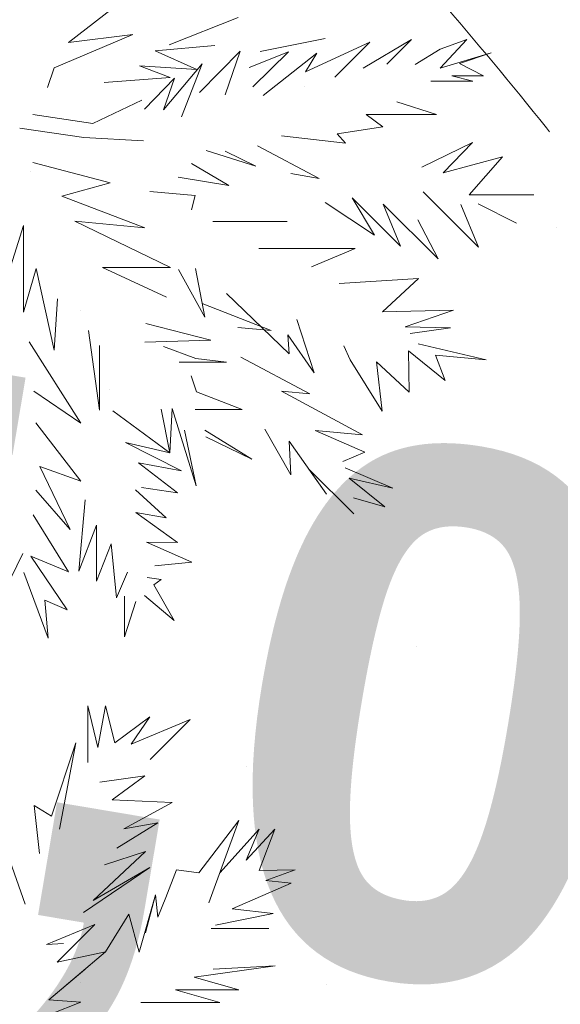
# Model space of a CAD drawing. Header units: millimetres. Extents: x 6487905018 to 6488192500, y 5882180700 to 5882375224.
# Tile 143 of 256: x 6488052150 to 6488052918, y 5882252275 to 5882253674. Entities that reach past the tile are written whole.
import ezdxf
from ezdxf.xclip import XClip

# ---------------------------------------------------------------- set-up
doc = ezdxf.new("R2010")
doc.units = ezdxf.units.MM
doc.header["$MEASUREMENT"] = 0
doc.header["$XCLIPFRAME"] = 2
for name, pattern in [('Dashed', [600, 300, -300]), ('Przerywana', [2400, 1200, -1200]), ('Wipeout_Contour', [1000, 0, -1000])]:
    doc.linetypes.add(name, pattern=pattern)
for name, color, linetype, lineweight in [('drzewa_Nr_pióra__154', 94, 'Continuous', 5), ('linie plan_Nr_pióra__2', 160, 'Continuous', 25), ('przewod_telekomunikacyjny__linia__Nr_pióra__1', 7, 'Continuous', 0), ('teren zielony_Nr_pióra__157', 93, 'Continuous', 0), ('Wymiarowanie_Nr_pióra__1', 7, 'Continuous', 0), ('ZBIORNIK_Nr_pióra__81', 182, 'Continuous', 5)]:
    doc.layers.add(name, color=color, linetype=linetype, lineweight=lineweight)
for name, color, linetype in [('Mapa cyfrowa', 7, 'Continuous'), ('przewod_telekomunikacyjny__linia_', 7, 'Continuous'), ('Wymiarowanie', 7, 'Continuous'), ('Zamość 06.10._2_Mapa cyfrowa', 7, 'Continuous')]:
    doc.layers.add(name, color=color, linetype=linetype)
doc.styles.add('GENERATED_STYLE_2', font='txt')
doc.dimstyles.new('GENERATED_STYLE__1', dxfattribs={"dimtxt": 750, "dimasz": 570, "dimexe": 0.18, "dimexo": 0, "dimgap": 0.09, "dimtad": 1, "dimlfac": 0.001, "dimzin": 0, "dimdsep": 46, "dimtxsty": 'GENERATED_STYLE_2', "dimblk": 'ARROWHEAD_11', "dimblk1": 'ARROWHEAD_11', "dimblk2": 'ARROWHEAD_11', "dimcen": 0.09, "dimclrd": 7, "dimclre": 7, "dimclrt": 7, "dimazin": 0, "dimtfac": 1, "dimtdec": 4, "dimtmove": 2, "dimatfit": 3, "dimfxl": 0, "dimtolj": 1, "dimtzin": 0, "dimarcsym": 0})
doc.dimstyles.new('GENERATED_STYLE__10', dxfattribs={"dimtxt": 600.000024, "dimasz": 917.874396, "dimexe": 0.18, "dimexo": 40, "dimgap": 0.09, "dimtad": 1, "dimtih": 1, "dimtoh": 1, "dimdec": 0, "dimlfac": 0.1, "dimzin": 0, "dimdsep": 46, "dimtxsty": 'GENERATED_STYLE_2', "dimblk": 'ARROWHEAD_5', "dimblk1": 'ARROWHEAD_5', "dimblk2": 'ARROWHEAD_5', "dimcen": 0.09, "dimclrd": 7, "dimclre": 7, "dimclrt": 7, "dimazin": 0, "dimtfac": 1, "dimtdec": 4, "dimtmove": 0, "dimatfit": 3, "dimfxl": 0, "dimtolj": 1, "dimtzin": 0, "dimarcsym": 0})
doc.dimstyles.new('GENERATED_STYLE__9', dxfattribs={"dimtxt": 750, "dimasz": 917.874396, "dimexe": 0.18, "dimexo": 40, "dimgap": 0.09, "dimtad": 1, "dimdec": 0, "dimlfac": 0.1, "dimzin": 0, "dimdsep": 46, "dimtxsty": 'GENERATED_STYLE_2', "dimblk": 'ARROWHEAD_5', "dimblk1": 'ARROWHEAD_5', "dimblk2": 'ARROWHEAD_5', "dimcen": 0.09, "dimclrd": 7, "dimclre": 7, "dimclrt": 7, "dimazin": 0, "dimtfac": 1, "dimtdec": 4, "dimtmove": 2, "dimatfit": 3, "dimfxl": 0, "dimtolj": 1, "dimtzin": 0, "dimarcsym": 0})

# ---------------------------------------------------------------- blocks, each defined once
blk = doc.blocks.new('Rysunek_1_2')
at = {"color": 254, "linetype": 'Wipeout_Contour', "lineweight": 0, "ltscale": 70061284114.24681}
blk.add_wipeout([(6487915525.867126, 5882181505.900702), (6488146644.289524, 5882181505.900702), (6488146644.289524, 5882373115.540435), (6488107628.768834, 5882373115.540435), (6488107628.768834, 5882320263.490532), (6488101226.436201, 5882320263.490532), (6488101226.436201, 5882373115.540435), (6487915525.867126, 5882373115.540435)], dxfattribs=at).dxf.layer = 'Zamość 06.10._2_Mapa cyfrowa'
blk = doc.blocks.new('*D73', base_point=(6488045394.921593, 5882250647.102998))
at = {"layer": 'Wymiarowanie_Nr_pióra__1', "linetype": 'Continuous'}
for points in [[(6488049541.842549, 5882252547.629494), (6488049530.424479, 5882252605.032008), (6488049497.908566, 5882252653.695511), (6488049449.245064, 5882252686.211423), (6488049391.842549, 5882252697.629494), (6488049334.440034, 5882252686.211423), (6488049285.776532, 5882252653.695511), (6488049253.260619, 5882252605.032008), (6488049241.842549, 5882252547.629494), (6488049253.260619, 5882252490.226978), (6488049285.776532, 5882252441.563477), (6488049334.440034, 5882252409.047564), (6488049391.842549, 5882252397.629494), (6488049449.245064, 5882252409.047564), (6488049497.908566, 5882252441.563477), (6488049530.424479, 5882252490.226978)], [(6488054472.427137, 5882251717.367123), (6488054461.009068, 5882251774.769637), (6488054428.493155, 5882251823.43314), (6488054379.829652, 5882251855.949052), (6488054322.427137, 5882251867.367123), (6488054265.024622, 5882251855.949052), (6488054216.36112, 5882251823.43314), (6488054183.845207, 5882251774.769637), (6488054172.427137, 5882251717.367123), (6488054183.845207, 5882251659.964607), (6488054216.36112, 5882251611.301105), (6488054265.024622, 5882251578.785192), (6488054322.427137, 5882251567.367123), (6488054379.829652, 5882251578.785192), (6488054428.493155, 5882251611.301105), (6488054461.009068, 5882251659.964607)]]:
    blk.add_hatch(color=256, dxfattribs=at).paths.add_polyline_path(points)
for p, q in [((6488054174.5096, 5882251742.274993), (6488049539.760087, 5882252522.721622)), ((6488054415.831655, 5882252272.057888), (6488054347.335009, 5882251865.28466)), ((6488054618.262213, 5882251667.55138), (6488054470.344675, 5882251692.459251)), ((6488054297.519266, 5882251569.449585), (6488054229.02262, 5882251162.676356))]:
    blk.add_line(p, q, dxfattribs=at)
blk.add_circle((6488054322.427137, 5882251717.367123), 150, dxfattribs=at)
at = {"layer": 'Wymiarowanie_Nr_pióra__1', "insert": (6488051501.046564, 5882252344.571882), "char_height": 750, "attachment_point": 7, "rotation": 350.441619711, "style": 'GENERATED_STYLE_2'}
blk.add_mtext('\\A1;{\\fArial|b1|i0|c238|p38;5,00}', dxfattribs=at)
blk = doc.blocks.new('ARROWHEAD_11')
at = {"color": 0, "linetype": 'Continuous', "lineweight": 0}
blk.add_line((0, 0), (-1, 0), dxfattribs=at)
at = {"color": 0, "linetype": 'Continuous', "lineweight": 0, "const_width": 0.25, "flags": 128}
blk.add_lwpolyline([(-0.125, 0, 1), (0.125, 0, 1)], format="xyb", close=True, dxfattribs=at)
blk = doc.blocks.new('*D77', base_point=(6488045394.921593, 5882250647.102998))
at = {"layer": 'przewod_telekomunikacyjny__linia__Nr_pióra__1', "linetype": 'Continuous'}
blk.add_hatch(color=256, dxfattribs=at).paths.add_polyline_path([(6488057351.020344, 5882262834.607491), (6488056625.094238, 5882262197.391973), (6488057040.957753, 5882261919.79958)])
for p, q in [((6488057351.020344, 5882262834.607491), (6488056625.094238, 5882262197.391973)), ((6488057351.020344, 5882262834.607491), (6488057040.957753, 5882261919.79958)), ((6488057040.957753, 5882261919.79958), (6488056625.094238, 5882262197.391973)), ((6488056833.025996, 5882262058.595777), (6488046247.324568, 5882246200.066916)), ((6488046247.324568, 5882246200.066916), (6488053285.437386, 5882256743.923269)), ((6488049023.248511, 5882250108.702061), (6488049023.248511, 5882250608.702061)), ((6488048773.248511, 5882250358.702061), (6488049273.248511, 5882250358.702061))]:
    blk.add_line(p, q, dxfattribs=at)
at = {"layer": 'przewod_telekomunikacyjny__linia__Nr_pióra__1', "insert": (6488051112.822264, 5882253874.06099), "char_height": 750, "attachment_point": 7, "rotation": 56.276556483, "style": 'GENERATED_STYLE_2'}
blk.add_mtext('\\A1;{\\fArial|b1|i0|c238|p38;R 1\xa0500}', dxfattribs=at)
blk = doc.blocks.new('ARROWHEAD_5')
at = {"color": 0, "linetype": 'Continuous', "lineweight": 0}
blk.add_line((0, 0), (-1, 0), dxfattribs=at)
blk.add_solid([(-1, 0.2679), (0, 0), (-1, -0.2679), (-1, 0.2679)], dxfattribs=at)
blk = doc.blocks.new('*D79', base_point=(6488045394.921593, 5882250647.102998))
at = {"layer": 'Wymiarowanie_Nr_pióra__1', "linetype": 'Continuous'}
blk.add_hatch(color=256, dxfattribs=at).paths.add_polyline_path([(6488063680.254711, 5882253548.085899), (6488062715.420314, 5882253593.987003), (6488062821.733109, 5882253105.42013)])
for p, q in [((6488063680.254711, 5882253548.085899), (6488062715.420314, 5882253593.987003)), ((6488062821.733109, 5882253105.42013), (6488062715.420314, 5882253593.987003)), ((6488063680.254711, 5882253548.085899), (6488062821.733109, 5882253105.42013)), ((6488062768.576711, 5882253349.703567), (6488057266.319777, 5882252152.405216)), ((6488057266.319777, 5882252152.405216), (6488054914.661612, 5882252152.405216)), ((6488049023.248511, 5882250108.702061), (6488049023.248511, 5882250608.702061)), ((6488048773.248511, 5882250358.702061), (6488049273.248511, 5882250358.702061))]:
    blk.add_line(p, q, dxfattribs=at)
at = {"layer": 'Wymiarowanie_Nr_pióra__1', "insert": (6488054914.661612, 5882252272.405221), "char_height": 600.00002384, "attachment_point": 7, "style": 'GENERATED_STYLE_2'}
blk.add_mtext('\\A1;{\\fArial|b1|i0|c238|p38;1\xa0500}', dxfattribs=at)

msp = doc.modelspace()

# ---------------------------------------------------------------- block references
at = {"layer": 'Mapa cyfrowa', "color": 22, "linetype": 'Continuous', "lineweight": 5}
ref = msp.add_blockref('Rysunek_1_2', (0, 0), dxfattribs=at)
XClip(ref).set_block_clipping_path([(6487915525.8671264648, 5882181505.9007024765), (6488146644.2895231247, 5882181505.9007024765), (6488146644.2895231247, 5882373115.5404348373), (6488107628.7688331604, 5882373115.5404348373), (6488107628.7688331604, 5882320263.4905319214), (6488101226.4362001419, 5882320263.4905319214), (6488101226.4362001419, 5882373115.5404348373), (6487915525.8671264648, 5882373115.5404348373)])

# ---------------------------------------------------------------- next in the draw order: hatches: boundary and pattern name
at = {"layer": 'teren zielony_Nr_pióra__157', "linetype": 'Continuous'}
h = msp.add_hatch(dxfattribs=at)
h.set_pattern_fill('płyty_kamienne', color=256, style=0, pattern_type=2)
h.set_pattern_definition([(45, (6488045394.9, 5882252147.1), (-477.297, 477.297), [0, -450, 0, -675]), (110, (6488046894.9, 5882252147.1), (634.293, 230.864), [0, -330, 0, -570])])
h.paths.add_polyline_path([(6488047566.699059, 5882255932.5327), (6488045555.029326, 5882243354.950158), (6488046140.947524, 5882232527.375745, 0.2070569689), (6488048206.599371, 5882228254.370432, 0.0243137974), (6488049407.91275, 5882227454.239101, 0.0023663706), (6488049528.889167, 5882227382.669014), (6488050419.958063, 5882227639.987889), (6488050422.409745, 5882227655.31354), (6488050730.000001, 5882229610.000001), (6488051058.251553, 5882231630.009551), (6488051118.989788, 5882232009.688929), (6488053911.431513, 5882249465.456784), (6488055989.23284, 5882262453.952582), (6488056194.365236, 5882263736.503895), (6488052143.069927, 5882263733.65154), (6488050824.942152, 5882255492.308228, 0.0532631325)])

# ---------------------------------------------------------------- next in the draw order: linework, layer by layer
at = {"layer": 'drzewa_Nr_pióra__154', "linetype": 'Continuous'}
for p, q in [((6488052219.094919, 5882253642.002989), (6488052294.108453, 5882253700.023147)), ((6488052361.998344, 5882253638.817009), (6488052460.106667, 5882253677.247992)), ((6488052310.199379, 5882253653.273572), (6488052198.736399, 5882253605.821067)), ((6488052219.094919, 5882253642.002989), (6488052310.199379, 5882253653.273572)), ((6488052341.916638, 5882253630.237605), (6488052426.724273, 5882253637.742768)), ((6488052491.407433, 5882253629.239068), (6488052583.731868, 5882253647.563956)), ((6488052647.239252, 5882253642.436333), (6488052555.654757, 5882253600.294814)), ((6488052597.404638, 5882253592.601719), (6488052647.239252, 5882253642.436333)), ((6488052706.282435, 5882253646.228097), (6488052637.489001, 5882253605.602054)), ((6488052671.073198, 5882253611.018859), (6488052706.282435, 5882253646.228097)), ((6488052746.90848, 5882253605.602054), (6488052784.733208, 5882253646.319427)), ((6488052784.733208, 5882253646.319427), (6488052746.996262, 5882253632.285367)), ((6488052401.325072, 5882253603.572179), (6488052341.916638, 5882253630.237605)), ((6488052405.228286, 5882253570.689047), (6488052462.695514, 5882253629.704589)), ((6488052462.695514, 5882253629.704589), (6488052441.400631, 5882253567.684413)), ((6488052531.356406, 5882253628.591353), (6488052475.799821, 5882253606.201363)), ((6488052481.05381, 5882253578.711304), (6488052531.356406, 5882253628.591353)), ((6488052571.502188, 5882253626.974712), (6488052495.568689, 5882253566.601051)), ((6488052555.654757, 5882253600.294814), (6488052571.502188, 5882253626.974712)), ((6488052746.996262, 5882253632.285367), (6488052711.472515, 5882253610.887964)), ((6488052819.493678, 5882253627.269277), (6488052746.90848, 5882253605.602054)), ((6488052774.343995, 5882253612.229859), (6488052819.493678, 5882253627.269277)), ((6488052363.4819, 5882253592.286079), (6488052319.722343, 5882253608.893853)), ((6488052319.722343, 5882253608.893853), (6488052401.325072, 5882253603.572179)), ((6488052408.653687, 5882253611.627751), (6488052353.872705, 5882253546.419616)), ((6488052379.593208, 5882253536.156017), (6488052408.653687, 5882253611.627751)), ((6488052808.660066, 5882253594.750074), (6488052774.343995, 5882253612.229859)), ((6488052198.736399, 5882253605.821067), (6488052189.088072, 5882253577.823818)), ((6488052269.889992, 5882253584.863095), (6488052363.4819, 5882253592.286079)), ((6488052369.612749, 5882253591.438032), (6488052326.945489, 5882253547.279639)), ((6488052353.872705, 5882253546.419616), (6488052369.612749, 5882253591.438032)), ((6488052733.491266, 5882253587.060789), (6488052793.49301, 5882253587.060789)), ((6488052793.49301, 5882253587.060789), (6488052763.581051, 5882253594.750074)), ((6488052763.581051, 5882253594.750074), (6488052808.660066, 5882253594.750074)), ((6488052323.113989, 5882253560.156416), (6488052253.432557, 5882253526.735325)), ((6488052685.479565, 5882253557.846637), (6488052741.491673, 5882253539.517022)), ((6488052253.432557, 5882253526.735325), (6488052168.165861, 5882253539.428721)), ((6488052741.491673, 5882253539.517022), (6488052641.822447, 5882253539.517022)), ((6488052641.822447, 5882253539.517022), (6488052665.546146, 5882253522.317757)), ((6488052240.727018, 5882253507.040853), (6488052150.095502, 5882253519.995952)), ((6488052665.546146, 5882253522.317757), (6488052600.647671, 5882253512.007971)), ((6488052600.647671, 5882253512.007971), (6488052612.374088, 5882253499.023731)), ((6488052325.319203, 5882253502.02429), (6488052240.727018, 5882253507.040853)), ((6488052612.374088, 5882253499.023731), (6488052521.575435, 5882253509.204041)), ((6488052793.068024, 5882253499.806154), (6488052720.798528, 5882253464.955486)), ((6488052751.223655, 5882253456.88475), (6488052793.068024, 5882253499.806154)), ((6488052414.316602, 5882253488.599048), (6488052485.029569, 5882253466.232676)), ((6488052485.029569, 5882253466.232676), (6488052441.400631, 5882253487.515686)), ((6488052487.567844, 5882253495.28256), (6488052574.865884, 5882253448.77619)), ((6488052168.315958, 5882253471.166936), (6488052277.988921, 5882253442.271902)), ((6488052446.716327, 5882253438.910969), (6488052393.903557, 5882253469.803262)), ((6488052835.265105, 5882253479.559713), (6488052751.223655, 5882253456.88475)), ((6488052788.089493, 5882253425.644728), (6488052835.265105, 5882253479.559713)), ((6488052574.865884, 5882253448.77619), (6488052534.832088, 5882253455.865039)), ((6488052277.988921, 5882253442.271902), (6488052209.439426, 5882253423.681157)), ((6488052374.741274, 5882253450.355762), (6488052446.716327, 5882253438.910969)), ((6488052398.713313, 5882253424.478617), (6488052334.305035, 5882253430.137643)), ((6488052722.585905, 5882253429.808129), (6488052801.225326, 5882253351.168709)), ((6488052209.439426, 5882253423.681157), (6488052327.321307, 5882253378.560102)), ((6488052393.903863, 5882253403.972904), (6488052398.713313, 5882253424.478617)), ((6488052583.661841, 5882253414.412439), (6488052653.750719, 5882253368.18521)), ((6488052653.750719, 5882253368.18521), (6488052621.851623, 5882253421.151813)), ((6488052621.851623, 5882253421.151813), (6488052690.368583, 5882253352.634852)), ((6488052880.19426, 5882253425.644728), (6488052788.089493, 5882253425.644728)), ((6488052690.368583, 5882253352.634852), (6488052666.138588, 5882253412.020836)), ((6488052666.138588, 5882253412.020836), (6488052743.8899, 5882253334.269524)), ((6488052801.225326, 5882253351.168709), (6488052776.442337, 5882253411.487028)), ((6488052800.982516, 5882253412.651945), (6488052855.483225, 5882253385.208488)), ((6488052855.483225, 5882253385.208488), (6488052800.982516, 5882253412.651945)), ((6488052327.321307, 5882253378.560102), (6488052228.159907, 5882253388.112244)), ((6488052228.159907, 5882253388.112244), (6488052364.114919, 5882253322.374068)), ((6488052424.163343, 5882253387.454947), (6488052529.746856, 5882253387.454947)), ((6488052743.8899, 5882253334.269524), (6488052715.427825, 5882253389.759218)), ((6488052134.557503, 5882253316.974416), (6488052155.277054, 5882253381.969909)), ((6488052155.277054, 5882253381.969909), (6488052155.277054, 5882253258.940925)), ((6488052626.344538, 5882253349.265165), (6488052489.310617, 5882253349.265165)), ((6488052563.990376, 5882253323.047357), (6488052626.344538, 5882253349.265165)), ((6488052155.277054, 5882253258.940925), (6488052173.105304, 5882253320.823697)), ((6488052173.105304, 5882253320.823697), (6488052198.725221, 5882253204.929275)), ((6488052364.114919, 5882253322.374068), (6488052267.472918, 5882253322.374068)), ((6488052267.472918, 5882253322.374068), (6488052358.300333, 5882253280.066928)), ((6488052412.680306, 5882253251.625913), (6488052375.24295, 5882253319.494592)), ((6488052399.259039, 5882253320.524148), (6488052412.680306, 5882253251.625913)), ((6488052716.202847, 5882253306.582469), (6488052603.377763, 5882253299.414574)), ((6488052665.113664, 5882253259.264992), (6488052716.202847, 5882253306.582469)), ((6488052198.725221, 5882253204.929275), (6488052203.402049, 5882253277.535238)), ((6488052532.285428, 5882253199.40917), (6488052443.610767, 5882253285.26325)), ((6488052506.642698, 5882253232.486268), (6488052408.947211, 5882253270.789801)), ((6488052765.624916, 5882253261.653315), (6488052665.113664, 5882253259.264992)), ((6488052697.145822, 5882253237.677798), (6488052765.624916, 5882253261.653315)), ((6488052543.225602, 5882253248.174568), (6488052567.982186, 5882253172.258002)), ((6488052247.223421, 5882253232.432009), (6488052263.167207, 5882253119.377659)), ((6488052420.946291, 5882253218.964099), (6488052328.854328, 5882253242.505587)), ((6488052459.327657, 5882253236.773957), (6488052506.642698, 5882253232.486268)), ((6488052761.754437, 5882253236.349951), (6488052697.145822, 5882253237.677798)), ((6488052704.131066, 5882253228.603386), (6488052761.754437, 5882253236.349951)), ((6488052327.378457, 5882253215.883819), (6488052420.946291, 5882253218.964099)), ((6488052567.982186, 5882253172.258002), (6488052530.43338, 5882253226.300271)), ((6488052530.43338, 5882253226.300271), (6488052532.285428, 5882253199.40917)), ((6488052236.61272, 5882253101.005708), (6488052163.324642, 5882253216.72416)), ((6488052263.167207, 5882253119.377659), (6488052263.167207, 5882253211.108016)), ((6488052399.943385, 5882253193.092819), (6488052353.774755, 5882253209.736086)), ((6488052619.240878, 5882253191.196656), (6488052610.016021, 5882253210.648325)), ((6488052701.99832, 5882253203.839299), (6488052702.7241, 5882253144.837513)), ((6488052701.99832, 5882253203.839299), (6488052753.849701, 5882253161.545485)), ((6488052812.257602, 5882253190.749434), (6488052715.773142, 5882253213.479364)), ((6488052443.401726, 5882253187.44215), (6488052399.943385, 5882253193.092819)), ((6488052561.97952, 5882253142.753755), (6488052464.020986, 5882253194.70765)), ((6488052664.534319, 5882253117.880021), (6488052619.240878, 5882253191.196656)), ((6488052753.849701, 5882253161.545485), (6488052740.370955, 5882253197.488808)), ((6488052740.370955, 5882253197.488808), (6488052812.257602, 5882253190.749434)), ((6488052376.320002, 5882253187.44215), (6488052443.401726, 5882253187.44215)), ((6488052702.7241, 5882253144.837513), (6488052656.387008, 5882253187.997536)), ((6488052656.387008, 5882253187.997536), (6488052664.534319, 5882253117.880021)), ((6488052400.888771, 5882253145.460813), (6488052393.253866, 5882253168.142197)), ((6488052169.564802, 5882253146.522357), (6488052236.61272, 5882253101.005708)), ((6488052465.910016, 5882253120.428854), (6488052400.888771, 5882253145.460813)), ((6488052636.376472, 5882253084.319631), (6488052521.389793, 5882253146.431995)), ((6488052521.389793, 5882253146.431995), (6488052561.97952, 5882253142.753755)), ((6488052350.819881, 5882253121.056396), (6488052362.947371, 5882253058.631779)), ((6488052362.947371, 5882253058.631779), (6488052366.115305, 5882253121.680986)), ((6488052366.115305, 5882253121.680986), (6488052400.388332, 5882253011.830576)), ((6488052399.106514, 5882253120.428854), (6488052465.910016, 5882253120.428854)), ((6488052362.947371, 5882253058.631779), (6488052281.887688, 5882253118.441635)), ((6488052236.74616, 5882253018.677889), (6488052172.684882, 5882253101.281195)), ((6488052479.598896, 5882253049.706335), (6488052412.871805, 5882253091.14474)), ((6488052497.841799, 5882253092.565953), (6488052535.0182, 5882253027.45348)), ((6488052400.388332, 5882253011.830576), (6488052383.916478, 5882253090.941983)), ((6488052413.997909, 5882253081.618087), (6488052479.598896, 5882253049.706335)), ((6488052639.879238, 5882253059.59197), (6488052569.439029, 5882253090.385502)), ((6488052569.439029, 5882253090.385502), (6488052636.376472, 5882253084.319631)), ((6488052299.900187, 5882253073.330768), (6488052362.947371, 5882253058.631779)), ((6488052379.623444, 5882253033.354945), (6488052299.900187, 5882253073.330768)), ((6488052535.0182, 5882253027.45348), (6488052532.64011, 5882253075.540783)), ((6488052532.64011, 5882253075.540783), (6488052585.648658, 5882252999.891005)), ((6488052608.551347, 5882253046.636043), (6488052639.879238, 5882253059.59197)), ((6488052221.392707, 5882252949.673543), (6488052178.344592, 5882253039.209991)), ((6488052178.344592, 5882253039.209991), (6488052236.74616, 5882253018.677889)), ((6488052373.694963, 5882253002.143461), (6488052318.36098, 5882253044.360878)), ((6488052318.36098, 5882253044.360878), (6488052379.623444, 5882253033.354945)), ((6488052585.648658, 5882252999.891005), (6488052560.577106, 5882253035.671221)), ((6488052560.577106, 5882253035.671221), (6488052624.243069, 5882252972.005259)), ((6488052679.716597, 5882253008.78636), (6488052612.049582, 5882253037.703654)), ((6488052668.484308, 5882252981.828868), (6488052617.879976, 5882253022.816339)), ((6488052617.879976, 5882253022.816339), (6488052679.716597, 5882253008.78636)), ((6488052322.586998, 5882253009.419528), (6488052373.694963, 5882253002.143461)), ((6488052172.723669, 5882253005.91422), (6488052221.392707, 5882252949.673543)), ((6488052357.769555, 5882252966.662888), (6488052313.961521, 5882253006.378601)), ((6488052623.973022, 5882252994.982155), (6488052668.484308, 5882252981.828868)), ((6488052242.886686, 5882252992.078389), (6488052233.526445, 5882252890.675783)), ((6488052219.192765, 5882252889.724101), (6488052168.684286, 5882252970.739349)), ((6488052373.933672, 5882252931.490787), (6488052314.742969, 5882252974.099692)), ((6488052314.742969, 5882252974.099692), (6488052357.769555, 5882252966.662888)), ((6488052233.526445, 5882252890.675783), (6488052258.586308, 5882252956.172964)), ((6488052258.586308, 5882252956.172964), (6488052258.586308, 5882252876.635423)), ((6488052258.586308, 5882252876.635423), (6488052279.508919, 5882252929.713985)), ((6488052279.508919, 5882252929.713985), (6488052287.365938, 5882252852.845593)), ((6488052329.665807, 5882252931.64099), (6488052373.933672, 5882252931.490787)), ((6488052394.416467, 5882252903.202847), (6488052329.665807, 5882252931.64099)), ((6488052153.964401, 5882252915.636425), (6488052119.643519, 5882252845.434621)), ((6488052216.946307, 5882252835.809116), (6488052165.674918, 5882252912.13276)), ((6488052165.674918, 5882252912.13276), (6488052219.192765, 5882252889.724101)), ((6488052341.866535, 5882252898.030134), (6488052394.416467, 5882252903.202847)), ((6488052155.536122, 5882252888.646457), (6488052189.988815, 5882252795.372877)), ((6488052287.365938, 5882252852.845593), (6488052302.959982, 5882252889.19466)), ((6488052350.592131, 5882252878.63573), (6488052330.859701, 5882252881.444968)), ((6488052340.204481, 5882252871.085099), (6488052350.592131, 5882252878.63573)), ((6488052369.249932, 5882252820.47398), (6488052340.204481, 5882252871.085099)), ((6488052298.317998, 5882252797.43213), (6488052298.317998, 5882252855.153613)), ((6488052326.777018, 5882252856.191586), (6488052369.249932, 5882252820.47398)), ((6488052189.988815, 5882252795.372877), (6488052185.495899, 5882252849.287862)), ((6488052185.495899, 5882252849.287862), (6488052216.946307, 5882252835.809116)), ((6488052314.872622, 5882252847.508842), (6488052298.317998, 5882252797.43213)), ((6488052246.467568, 5882252618.720975), (6488052246.467568, 5882252699.056875)), ((6488052246.467568, 5882252699.056875), (6488052260.485387, 5882252640.069564)), ((6488052260.485387, 5882252640.069564), (6488052271.70794, 5882252699.056875)), ((6488052271.70794, 5882252699.056875), (6488052284.732237, 5882252646.789761)), ((6488052334.630117, 5882252683.745448), (6488052284.732237, 5882252646.789761)), ((6488052308.069551, 5882252644.9359), (6488052334.630117, 5882252683.745448)), ((6488052391.735592, 5882252679.679979), (6488052308.069551, 5882252644.9359)), ((6488052334.841459, 5882252622.785847), (6488052391.735592, 5882252679.679979)), ((6488052229.266167, 5882252646.691721), (6488052194.981654, 5882252542.526773)), ((6488052206.409706, 5882252523.759953), (6488052229.266167, 5882252646.691721)), ((6488052327.385071, 5882252599.659767), (6488052263.66897, 5882252590.750229)), ((6488052281.236696, 5882252565.533103), (6488052327.385071, 5882252599.659767)), ((6488052366.059164, 5882252562.022955), (6488052281.236696, 5882252565.533103)), ((6488052297.363297, 5882252524.328471), (6488052366.059164, 5882252562.022955)), ((6488052194.981654, 5882252542.526773), (6488052170.037971, 5882252557.454782)), ((6488052170.037971, 5882252557.454782), (6488052177.994915, 5882252489.376439)), ((6488052287.433144, 5882252496.875681), (6488052346.101206, 5882252532.777097)), ((6488052346.101206, 5882252532.777097), (6488052297.363297, 5882252524.328471)), ((6488052460.953314, 5882252536.329153), (6488052404.04451, 5882252462.024713)), ((6488052418.270617, 5882252419.513351), (6488052460.953314, 5882252536.329153)), ((6488052489.614338, 5882252523.833174), (6488052433.744407, 5882252461.862671)), ((6488052512.078916, 5882252523.833174), (6488052471.268954, 5882252480.099574)), ((6488052471.268954, 5882252480.099574), (6488052489.614338, 5882252523.833174)), ((6488052489.784475, 5882252465.258378), (6488052512.078916, 5882252523.833174)), ((6488052254.002899, 5882252422.482269), (6488052328.187746, 5882252492.275753)), ((6488052328.187746, 5882252492.275753), (6488052270.004408, 5882252473.428337)), ((6488052157.681522, 5882252417.266893), (6488052132.61663, 5882252487.378931)), ((6488052240.385238, 5882252405.757578), (6488052334.627589, 5882252469.437297)), ((6488052334.627589, 5882252469.437297), (6488052254.002899, 5882252422.482269)), ((6488052372.58994, 5882252466.05199), (6488052357.080827, 5882252426.887053)), ((6488052404.04451, 5882252462.024713), (6488052372.58994, 5882252466.05199)), ((6488052541.164981, 5882252466.405523), (6488052489.784475, 5882252465.258378)), ((6488052499.143095, 5882252450.963759), (6488052541.164981, 5882252466.405523)), ((6488052535.470443, 5882252447.124813), (6488052499.143095, 5882252450.963759)), ((6488052451.616151, 5882252410.601987), (6488052535.470443, 5882252447.124813)), ((6488052319.256919, 5882252349.282031), (6488052342.738985, 5882252430.8354)), ((6488052342.738985, 5882252430.8354), (6488052328.412309, 5882252376.830655)), ((6488052346.093952, 5882252399.142057), (6488052342.738985, 5882252430.8354)), ((6488052357.080827, 5882252426.887053), (6488052346.093952, 5882252399.142057)), ((6488052509.649925, 5882252404.145586), (6488052451.616151, 5882252410.601987)), ((6488052271.452147, 5882252349.748602), (6488052304.847279, 5882252403.263155)), ((6488052304.847279, 5882252403.263155), (6488052319.256919, 5882252349.282031)), ((6488052427.79737, 5882252387.427493), (6488052509.649925, 5882252404.145586)), ((6488052256.219887, 5882252388.368718), (6488052187.895966, 5882252360.052833)), ((6488052202.974828, 5882252335.123659), (6488052256.219887, 5882252388.368718)), ((6488052421.857487, 5882252382.868396), (6488052503.63601, 5882252382.868396)), ((6488052187.895966, 5882252360.052833), (6488052212.000929, 5882252361.608817)), ((6488052190.854465, 5882252281.480141), (6488052271.452147, 5882252349.748602)), ((6488052271.452147, 5882252349.748602), (6488052202.974828, 5882252335.123659)), ((6488052190.854465, 5882252281.480141), (6488052242.015909, 5882252324.665053)), ((6488052242.015909, 5882252324.665053), (6488052190.854465, 5882252281.480141)), ((6488052397.585712, 5882252313.570923), (6488052512.621841, 5882252329.655043)), ((6488052512.621841, 5882252329.655043), (6488052424.400352, 5882252325.172814)), ((6488052460.953314, 5882252295.454394), (6488052397.585712, 5882252313.570923)), ((6488052433.995821, 5882252277.73964), (6488052371.195893, 5882252295.454394)), ((6488052371.195893, 5882252295.454394), (6488052460.953314, 5882252295.454394)), ((6488052236.307543, 5882252277.986515), (6488052190.854465, 5882252281.480141)), ((6488052138.199221, 5882252239.555532), (6488052236.307543, 5882252277.986515)), ((6488052321.590555, 5882252277.73964), (6488052433.995821, 5882252277.73964))]:
    msp.add_line(p, q, dxfattribs=at)
at = {"layer": 'linie plan_Nr_pióra__2', "linetype": 'Przerywana'}
msp.add_arc((6488049023.248511, 5882250358.702061), 15000, 355.9747496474, 89.7571800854, dxfattribs=at)
at = {"layer": 'ZBIORNIK_Nr_pióra__81', "linetype": 'Dashed'}
msp.add_arc((6488047862.776499, 5882249489.331779), 6449.999996, 11.9705240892, 148.9127154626, dxfattribs=at)

# ---------------------------------------------------------------- next in the draw order: dimensions: what is measured, and where the dimension line sits
at = {"layer": 'przewod_telekomunikacyjny__linia_', "linetype": 'Continuous'}
dim = msp.add_radius_dim(center=(6488049023.248511, 5882250358.702061), mpoint=(6488057351.020344, 5882262834.607491), dimstyle='GENERATED_STYLE__9', dxfattribs=at)
dim.commit()
dim.dimension.update_dxf_attribs({"geometry": '*D77', "text_midpoint": (6488051798.354351, 5882255576.513194), "dimtype": 164, "text_rotation": 56.276556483})
at = {"layer": 'Wymiarowanie', "linetype": 'Continuous'}
dim = msp.add_radius_dim(center=(6488049023.248511, 5882250358.702061), mpoint=(6488063680.254711, 5882253548.085899), dimstyle='GENERATED_STYLE__10', dxfattribs=at)
dim.commit()
dim.dimension.update_dxf_attribs({"geometry": '*D79', "text_midpoint": (6488055940.490652, 5882252572.405233), "dimtype": 164})
dim = msp.add_linear_dim(base=(6488049391.842549, 5882252547.629494), p1=(6488054172.517579, 5882250827.116304), p2=(6488049023.248511, 5882250358.702061), angle=170.441619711, dimstyle='GENERATED_STYLE__1', dxfattribs=at)
dim.commit()
dim.dimension.update_dxf_attribs({"geometry": '*D73', "text_midpoint": (6488052547.182347, 5882252548.692267), "dimtype": 160, "text_rotation": 350.441619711})

doc.saveas('drawing.dxf')
